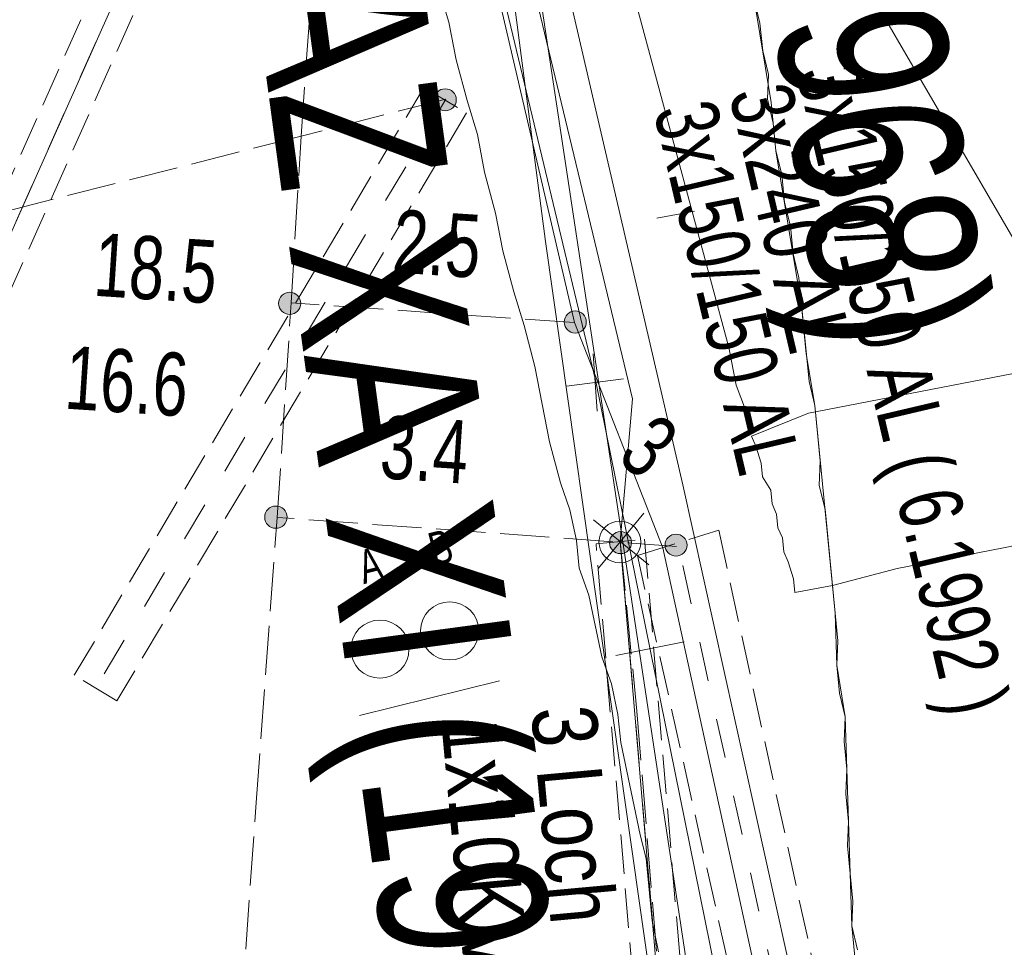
# Model space of a CAD drawing. Header units: metres. Extents: x -740 to 758, y -633 to 854.
# Tile 75 of 256: x -470.56 to -462.24, y 3.83 to 11.68. Entities that reach past the tile are written whole.
import ezdxf

# ---------------------------------------------------------------- set-up
doc = ezdxf.new("R2010")
doc.units = ezdxf.units.M
doc.header["$MEASUREMENT"] = 0
for name, pattern in [('333_125', [0.4576, 0.3328, -0.1248]), ('333_333', [0.6656, 0.3328, -0.3328]), ('416_125', [0.5408, 0.416, -0.1248])]:
    doc.linetypes.add(name, pattern=pattern)
for name, color, linetype in [('Gas.LOVION', 7, 'Continuous'), ('Grundkarte.LOVION', 7, 'Continuous'), ('Strom.LOVION', 7, 'Continuous'), ('StromBemass.LOVION', 7, 'Continuous'), ('Telko.LOVION', 7, 'Continuous'), ('Wasser.LOVION', 7, 'Continuous')]:
    doc.layers.add(name, color=color, linetype=linetype)
doc.styles.add('ERSTELLTER_STIL_1', font='arial.ttf')

msp = doc.modelspace()

# ---------------------------------------------------------------- hatches: boundary and pattern name
at = {"layer": 'StromBemass.LOVION', "linetype": 'Continuous', "lineweight": 13}
for points in [[(-466.8929, 10.9391), (-466.886, 10.9486), (-466.8804, 10.9589), (-466.8761, 10.9698), (-466.8732, 10.9812), (-466.8718, 10.9928), (-466.8718, 11.0046), (-466.8733, 11.0162), (-466.8763, 11.0275), (-466.8806, 11.0384), (-466.8863, 11.0487), (-466.8932, 11.0582), (-466.9013, 11.0667), (-466.9104, 11.0741), (-466.9203, 11.0804), (-466.9309, 11.0854), (-466.9421, 11.089), (-466.9536, 11.0911), (-466.9653, 11.0918), (-466.977, 11.091), (-466.9886, 11.0888), (-466.9997, 11.0851), (-467.0103, 11.0801), (-467.0202, 11.0738), (-467.0292, 11.0663), (-467.0372, 11.0577), (-467.0441, 11.0482), (-467.0497, 11.0379), (-467.054, 11.027), (-467.0569, 11.0156), (-467.0583, 11.004), (-467.0582, 10.9922), (-467.0567, 10.9806), (-467.0538, 10.9692), (-467.0494, 10.9583), (-467.0437, 10.9481), (-467.0368, 10.9386), (-467.0288, 10.9301), (-467.0197, 10.9226), (-467.0098, 10.9164), (-466.9991, 10.9114), (-466.988, 10.9078), (-466.9764, 10.9057), (-466.9647, 10.905), (-466.953, 10.9057), (-466.9415, 10.908), (-466.9304, 10.9116), (-466.9198, 10.9167), (-466.9099, 10.923), (-466.9009, 10.9305)], [(-468.2073, 9.2163), (-468.2004, 9.2259), (-468.1947, 9.2363), (-468.1904, 9.2474), (-468.1875, 9.2589), (-468.186, 9.2706), (-468.1861, 9.2825), (-468.1876, 9.2943), (-468.1906, 9.3058), (-468.195, 9.3168), (-468.2007, 9.3272), (-468.2077, 9.3367), (-468.2159, 9.3454), (-468.2251, 9.3529), (-468.2351, 9.3592), (-468.2458, 9.3642), (-468.2571, 9.3679), (-468.2688, 9.3701), (-468.2807, 9.3708), (-468.2925, 9.37), (-468.3041, 9.3677), (-468.3154, 9.364), (-468.3261, 9.3589), (-468.3361, 9.3525), (-468.3453, 9.3449), (-468.3534, 9.3363), (-468.3603, 9.3266), (-468.366, 9.3162), (-468.3703, 9.3052), (-468.3732, 9.2937), (-468.3747, 9.2819), (-468.3746, 9.27), (-468.3731, 9.2583), (-468.3701, 9.2468), (-468.3657, 9.2358), (-468.36, 9.2254), (-468.353, 9.2158), (-468.3448, 9.2072), (-468.3357, 9.1996), (-468.3256, 9.1933), (-468.3149, 9.1883), (-468.3036, 9.1847), (-468.2919, 9.1825), (-468.28, 9.1818), (-468.2682, 9.1825), (-468.2566, 9.1848), (-468.2453, 9.1885), (-468.2346, 9.1936), (-468.2246, 9.2), (-468.2154, 9.2076)], [(-465.7928, 9.0584), (-465.7859, 9.0679), (-465.7803, 9.0783), (-465.776, 9.0893), (-465.7731, 9.1007), (-465.7716, 9.1124), (-465.7717, 9.1242), (-465.7732, 9.1358), (-465.7762, 9.1472), (-465.7805, 9.1582), (-465.7862, 9.1685), (-465.7932, 9.178), (-465.8013, 9.1866), (-465.8104, 9.194), (-465.8204, 9.2003), (-465.831, 9.2053), (-465.8423, 9.2089), (-465.8538, 9.2111), (-465.8656, 9.2118), (-465.8774, 9.211), (-465.8889, 9.2088), (-465.9001, 9.2051), (-465.9108, 9.2), (-465.9207, 9.1937), (-465.9297, 9.1861), (-465.9378, 9.1775), (-465.9447, 9.168), (-465.9503, 9.1576), (-465.9546, 9.1467), (-465.9575, 9.1352), (-465.9589, 9.1236), (-465.9589, 9.1118), (-465.9574, 9.1001), (-465.9544, 9.0887), (-465.9501, 9.0777), (-465.9443, 9.0674), (-465.9374, 9.0579), (-465.9293, 9.0494), (-465.9202, 9.0419), (-465.9102, 9.0356), (-465.8996, 9.0306), (-465.8883, 9.027), (-465.8768, 9.0248), (-465.865, 9.0241), (-465.8532, 9.0249), (-465.8417, 9.0272), (-465.8305, 9.0308), (-465.8198, 9.0359), (-465.8099, 9.0422), (-465.8009, 9.0498)], [(-468.3244, 7.4073), (-468.3175, 7.4168), (-468.3119, 7.4272), (-468.3075, 7.4382), (-468.3046, 7.4497), (-468.3032, 7.4614), (-468.3032, 7.4732), (-468.3047, 7.485), (-468.3077, 7.4964), (-468.3121, 7.5074), (-468.3178, 7.5177), (-468.3248, 7.5273), (-468.3329, 7.5359), (-468.3421, 7.5434), (-468.3521, 7.5497), (-468.3628, 7.5547), (-468.374, 7.5583), (-468.3857, 7.5605), (-468.3975, 7.5612), (-468.4093, 7.5604), (-468.4209, 7.5581), (-468.4321, 7.5544), (-468.4428, 7.5494), (-468.4527, 7.543), (-468.4618, 7.5354), (-468.4699, 7.5268), (-468.4768, 7.5172), (-468.4825, 7.5068), (-468.4868, 7.4958), (-468.4897, 7.4844), (-468.4911, 7.4726), (-468.4911, 7.4608), (-468.4896, 7.4491), (-468.4866, 7.4377), (-468.4822, 7.4267), (-468.4765, 7.4163), (-468.4695, 7.4068), (-468.4614, 7.3982), (-468.4522, 7.3907), (-468.4422, 7.3844), (-468.4315, 7.3794), (-468.4203, 7.3758), (-468.4087, 7.3736), (-468.3969, 7.3729), (-468.3851, 7.3737), (-468.3735, 7.3759), (-468.3622, 7.3796), (-468.3515, 7.3847), (-468.3416, 7.3911), (-468.3325, 7.3986)], [(-465.4102, 7.1932), (-465.4034, 7.2027), (-465.3978, 7.213), (-465.3935, 7.2239), (-465.3906, 7.2352), (-465.3892, 7.2469), (-465.3892, 7.2586), (-465.3907, 7.2702), (-465.3937, 7.2816), (-465.398, 7.2924), (-465.4037, 7.3027), (-465.4106, 7.3122), (-465.4187, 7.3207), (-465.4277, 7.3281), (-465.4376, 7.3344), (-465.4483, 7.3393), (-465.4594, 7.3429), (-465.4709, 7.3451), (-465.4826, 7.3458), (-465.4943, 7.345), (-465.5059, 7.3428), (-465.517, 7.3391), (-465.5276, 7.3341), (-465.5375, 7.3278), (-465.5465, 7.3203), (-465.5545, 7.3117), (-465.5613, 7.3022), (-465.5669, 7.2919), (-465.5712, 7.281), (-465.5741, 7.2696), (-465.5755, 7.258), (-465.5755, 7.2463), (-465.574, 7.2346), (-465.571, 7.2233), (-465.5667, 7.2124), (-465.561, 7.2022), (-465.5541, 7.1927), (-465.546, 7.1842), (-465.537, 7.1767), (-465.5271, 7.1705), (-465.5164, 7.1655), (-465.5053, 7.1619), (-465.4937, 7.1598), (-465.482, 7.1591), (-465.4703, 7.1599), (-465.4588, 7.1621), (-465.4477, 7.1657), (-465.4371, 7.1708), (-465.4272, 7.1771), (-465.4182, 7.1846)], [(-464.9405, 7.1714), (-464.9337, 7.1809), (-464.9281, 7.1911), (-464.9238, 7.202), (-464.9209, 7.2134), (-464.9195, 7.225), (-464.9195, 7.2367), (-464.9211, 7.2483), (-464.924, 7.2596), (-464.9283, 7.2705), (-464.934, 7.2807), (-464.9409, 7.2902), (-464.949, 7.2987), (-464.958, 7.3061), (-464.9679, 7.3124), (-464.9785, 7.3173), (-464.9897, 7.3209), (-465.0012, 7.3231), (-465.0129, 7.3238), (-465.0245, 7.323), (-465.036, 7.3208), (-465.0472, 7.3171), (-465.0577, 7.3121), (-465.0676, 7.3058), (-465.0766, 7.2983), (-465.0846, 7.2897), (-465.0914, 7.2802), (-465.097, 7.27), (-465.1013, 7.2591), (-465.1042, 7.2477), (-465.1056, 7.2361), (-465.1056, 7.2244), (-465.1041, 7.2128), (-465.1011, 7.2015), (-465.0968, 7.1906), (-465.0911, 7.1803), (-465.0842, 7.1709), (-465.0762, 7.1624), (-465.0671, 7.155), (-465.0572, 7.1487), (-465.0466, 7.1438), (-465.0355, 7.1402), (-465.024, 7.138), (-465.0123, 7.1373), (-465.0006, 7.1381), (-464.9891, 7.1403), (-464.978, 7.144), (-464.9674, 7.149), (-464.9575, 7.1553), (-464.9485, 7.1628)]]:
    msp.add_hatch(color=7, dxfattribs=at).paths.add_polyline_path(points)

# ---------------------------------------------------------------- linework, layer by layer
at = {"layer": 'Gas.LOVION', "color": 5, "linetype": 'Continuous', "lineweight": 18}
msp.add_lwpolyline([(-497.5159, -140.6355), (-496.321, -133.0558), (-494.8319, -124.1025), (-492.3808, -110.9322), (-489.7196, -100.0614), (-485.9934, -84.062), (-482.8783, -73.7528), (-479.4638, -62.4242), (-476.4368, -50.9117), (-476.1075, -49.5939), (-475.7715, -46.5315), (-470.5294, -26.6894), (-463.97, -2.7876), (-464.1074, -1.3824), (-464.2725, -0.6005), (-467.443, 20.3402), (-469.3678, 30.8069), (-470.1313, 34.9883), (-470.2546, 35.4935)], dxfattribs=at)
at = {"layer": 'Grundkarte.LOVION', "color": 8, "linetype": 'Continuous', "lineweight": 18}
for points in [[(-464.3861, 8.2699), (-464.5054, 8.5834), (-464.5662, 8.9026), (-465.4952, 12.3584), (-465.5616, 12.7362), (-465.6545, 13.0818), (-465.7796, 13.4538), (-465.8461, 13.8315), (-466.0319, 14.5227), (-466.0984, 14.9004), (-466.2234, 15.2724), (-466.3163, 15.618), (-466.3828, 15.9957), (-466.4757, 16.3413), (-466.5743, 16.7454)], [(-463.8912, 8.3479), (-453.7098, 10.3187), (-438.1975, 13.9929)], [(-465.1599, 3.7904), (-465.2149, 4.0511), (-465.2665, 4.578), (-465.3158, 4.7801), (-465.4809, 5.562), (-465.5038, 5.7962), (-465.5588, 6.0568), (-465.6403, 6.2853), (-465.7503, 6.8065), (-465.8318, 7.035), (-465.8547, 7.2692), (-465.9097, 7.5298), (-465.9912, 7.7583), (-466.0841, 8.1039), (-466.2056, 8.7423), (-466.2985, 9.0879), (-466.3857, 9.3749), (-466.4786, 9.7205), (-466.5393, 10.0397), (-466.6322, 10.3852), (-466.693, 10.7044), (-466.7802, 10.9915), (-466.8731, 11.337), (-466.9338, 11.6562), (-467.0646, 12.0868)], [(-464.3518, 11.8495), (-464.3025, 11.6475), (-464.2796, 11.4133), (-464.2303, 11.2112), (-464.2395, 11.0034), (-464.1902, 10.8013), (-464.1673, 10.5671), (-464.118, 10.3651), (-464.0951, 10.1308), (-464.0458, 9.9288), (-464.0229, 9.6946), (-463.9736, 9.4925), (-463.8877, 8.6142), (-463.8384, 8.4121), (-463.7926, 7.9437), (-463.8019, 7.7359), (-463.7525, 7.5339), (-463.6438, 6.4214), (-463.653, 6.2136), (-463.6301, 5.9794), (-463.5808, 5.7773), (-463.59, 5.5695), (-463.5671, 5.3353), (-463.5764, 5.1275), (-463.5535, 4.8933), (-463.5627, 4.6855), (-463.5169, 4.2171), (-463.5262, 4.0093), (-463.4769, 3.8072)], [(-464.3518, 11.8495), (-464.2074, 10.977), (-464.1673, 10.5671), (-463.9507, 9.2583), (-463.9106, 8.8484), (-463.8384, 8.4121), (-463.6667, 6.6556), (-463.653, 6.2136), (-463.5808, 5.7773), (-463.5262, 4.0093), (-463.4861, 3.5994)], [(-463.4861, 3.5994), (-463.5262, 4.0093), (-463.5808, 5.7773), (-463.653, 6.2136), (-463.6667, 6.6556), (-463.8384, 8.4121), (-463.9106, 8.8484), (-463.9507, 9.2583), (-464.1673, 10.5671), (-464.2074, 10.977), (-464.3518, 11.8495)], [(-465.1755, 9.9957), (-464.8563, 10.0564)], [(-461.4025, 7.3794), (-462.2429, 7.2086), (-463.1419, 7.032), (-463.6896, 6.8898), (-464.0088, 6.829), (-464.0202, 6.9461), (-464.0638, 7.0897), (-464.1017, 7.1746), (-464.1131, 7.2917), (-464.151, 7.3767), (-464.1624, 7.4938), (-464.2003, 7.5788), (-464.2117, 7.6959), (-464.2817, 7.8072), (-464.2932, 7.9243), (-464.3368, 8.0679), (-464.3746, 8.1528), (-463.8912, 8.3479)]]:
    msp.add_lwpolyline(points, dxfattribs=at)
at = {"layer": 'Grundkarte.LOVION', "color": 253, "linetype": 'Continuous', "lineweight": 18}
msp.add_lwpolyline([(-463.4861, 3.5994), (-463.5262, 4.0093), (-463.5808, 5.7773), (-463.653, 6.2136), (-463.6667, 6.6556), (-463.8384, 8.4121), (-463.9106, 8.8484), (-463.9507, 9.2583), (-464.1673, 10.5671), (-464.2074, 10.977), (-464.3518, 11.8495)], dxfattribs=at)
at = {"layer": 'Strom.LOVION', "color": 1, "linetype": 'Continuous', "lineweight": 18}
for points in [[(-475.2437, -45.4307), (-474.2959, -41.0672), (-473.7615, -38.9756), (-473.0988, -35.7779), (-467.0382, -13.7277), (-465.17, -6.0822), (-465.0285, -4.96), (-464.7056, -1.9138), (-465.4845, 7.2611), (-465.3808, 8.4682), (-466.9267, 14.9081), (-467.2283, 16.179), (-467.092, 16.9017), (-466.7905, 17.5962), (-467.8914, 22.0549), (-469.1865, 26.0809), (-469.0521, 28.6359), (-472.0509, 41.1699), (-471.9697, 42.1532), (-476.5739, 62.0375), (-480.4328, 78.0785), (-482.2811, 84.74), (-487.9038, 107.9384), (-492.4394, 124.401)], [(-467.9095, 23.1467), (-467.6308, 22.11), (-466.6204, 18.4256), (-467.5547, 16.7973), (-474.6556, 0.8522), (-474.3091, 0.029), (-473.5864, -4.0382)]]:
    msp.add_lwpolyline(points, dxfattribs=at)
at = {"layer": 'Strom.LOVION', "color": 5, "linetype": 'Continuous', "lineweight": 18}
for points in [[(-472.0562, -34.804), (-469.3436, -25.2139), (-466.4689, -14.411), (-466.3963, -13.3399), (-465.9084, -11.0755), (-465.6302, -9.6887), (-464.3461, -5.4401), (-464.0542, -4.4953), (-463.6361, -1.3659), (-463.5382, -0.1002), (-463.5989, 0.219), (-465.1246, 7.2076), (-465.8726, 9.1147), (-468.5474, 20.6017), (-469.2113, 23.4628), (-468.3933, 28.0944), (-468.6753, 29.6185), (-468.2863, 30.7796), (-468.4136, 31.4765), (-470.0638, 38.3791), (-470.6998, 40.6518), (-470.6267, 41.2648), (-462.9664, 43.4768)], [(-466.7114, 16.9389), (-466.3998, 16.925), (-466.2069, 16.7666), (-465.8351, 16.1379), (-461.1813, 8.1399), (-456.5189, 0.0541), (-457.7279, -4.66)]]:
    msp.add_lwpolyline(points, dxfattribs=at)
at = {"layer": 'Strom.LOVION', "color": 150, "linetype": 'Continuous', "lineweight": 18}
msp.add_lwpolyline([(-467.7063, 29.6837), (-468.0094, 29.6097), (-466.4367, 22.744), (-466.8932, 22.123), (-466.439, 20.3497), (-465.818, 17.9277), (-466.7114, 16.9389), (-467.0152, 16.5693), (-466.6396, 14.9952), (-464.9551, 7.7414), (-463.2075, -0.1565), (-463.0092, -1.1272), (-463.798, -5.756), (-465.3013, -9.8782), (-465.8335, -12.2947)], dxfattribs=at)
at = {"layer": 'Strom.LOVION', "color": 7, "linetype": '333_125', "lineweight": 13}
for points in [[(-474.8399, 0.9229), (-467.7258, 16.8841), (-467.3705, 16.7267), (-474.4846, 0.7655)], [(-469.7418, 5.9138), (-470.1028, 6.1298), (-467.1458, 11.1035), (-466.7848, 10.8876)], [(-465.3398, 7.1422), (-464.6515, 7.3573), (-463.123, 0.3394), (-463.7849, 0.1565)], [(-465.6894, 7.2411), (-465.2795, 7.2811), (-464.5007, -1.8937), (-464.9106, -1.9338)]]:
    msp.add_lwpolyline(points, close=True, dxfattribs=at)
at = {"layer": 'Strom.LOVION', "color": 9, "linetype": '333_333', "lineweight": 18}
for points in [[(-474.6556, 0.8522), (-467.5547, 16.7973)], [(-466.9587, 11.0036), (-469.9157, 6.0298)], [(-464.7056, -1.9138), (-465.4845, 7.2611)], [(-463.4525, 0.2333), (-464.9942, 7.2351)]]:
    msp.add_lwpolyline(points, dxfattribs=at)
at = {"layer": 'Strom.LOVION', "color": 9, "linetype": 'Continuous', "lineweight": 18}
for points in [[(-465.6694, 7.0361), (-465.2864, 7.5021)], [(-465.7094, 7.446), (-465.2434, 7.063)]]:
    msp.add_lwpolyline(points, dxfattribs=at)
msp.add_circle((-465.4871, 7.2568), 0.1772, dxfattribs=at)
at = {"layer": 'StromBemass.LOVION', "color": 7, "linetype": '416_125', "lineweight": 13}
for points in [[(-482.8585, -62.1649), (-482.1586, -59.3478), (-481.103, -55.1807), (-480.3532, -52.27), (-479.9854, -50.7415), (-479.9205, -50.4987), (-479.6458, -49.3782), (-477.8799, -42.3486), (-476.2072, -35.7271), (-475.9842, -34.8334), (-470.046, -11.2288), (-469.5276, -9.124), (-469.198, -4.3332), (-469.1859, -4.1547), (-468.9756, -1.016), (-468.9589, -0.7336), (-468.8977, 0.4546), (-468.8799, 0.5746), (-468.5641, 5.0536), (-468.3861, 7.4651), (-468.2679, 9.2795), (-468.1843, 10.6916), (-467.6329, 18.5039), (-467.6226, 18.5493)], [(-466.9587, 11.0036), (-468.1843, 10.6916), (-485.0825, 6.3794)], [(-465.8726, 9.1147), (-468.2679, 9.2795)], [(-465.0075, 7.2191), (-468.3861, 7.4651)], [(-465.4845, 7.2611), (-465.3442, 5.8266), (-464.8939, 0.3141), (-464.8642, -0.1411), (-464.7915, -1.0355), (-464.7658, -1.299), (-464.7217, -1.9006)]]:
    msp.add_lwpolyline(points, dxfattribs=at)
at = {"layer": 'StromBemass.LOVION', "color": 7, "linetype": 'Continuous', "lineweight": 13}
for centre, radius in [((-466.965, 10.9984), 0.0934), ((-468.2804, 9.2763), 0.0945), ((-465.8653, 9.118), 0.0938), ((-468.3972, 7.467), 0.0941), ((-465.4823, 7.2524), 0.0934), ((-465.0126, 7.2305), 0.0932)]:
    msp.add_circle(centre, radius, dxfattribs=at)
at = {"layer": 'Telko.LOVION', "color": 1, "linetype": 'Continuous', "lineweight": 18}
msp.add_lwpolyline([(-465.1856, -6.5271), (-463.7204, -1.1081), (-465.6907, 8.6153), (-468.0124, 18.3043), (-469.5422, 26.6964), (-471.7523, 37.2091), (-474.3104, 47.2001), (-476.9464, 57.6859), (-478.4051, 65.8042), (-477.316, 66.6052), (-469.1555, 69.2947), (-458.7282, 71.925), (-448.7476, 74.4377), (-438.1268, 77.2051), (-435.7794, 77.8336)], dxfattribs=at)
at = {"layer": 'Telko.LOVION', "color": 7, "linetype": 'Continuous', "lineweight": 13}
for points in [[(-465.7136, 8.8495), (-465.6811, 8.365)], [(-465.9382, 8.5763), (-465.4565, 8.6382)], [(-465.5232, 6.2967), (-464.9434, 6.4125)], [(-467.6903, 5.7893), (-466.5071, 6.0823)]]:
    msp.add_lwpolyline(points, dxfattribs=at)
for centre, radius in [((-466.9276, 6.5049), 0.2461), ((-467.5175, 6.3504), 0.2462)]:
    msp.add_circle(centre, radius, dxfattribs=at)
at = {"layer": 'Wasser.LOVION', "color": 150, "linetype": 'Continuous', "lineweight": 18}
msp.add_lwpolyline([(-471.6758, 40.0539), (-470.7406, 36.0814), (-470.6827, 35.7915), (-470.6145, 35.547), (-470.5755, 35.2996), (-470.5015, 34.9965), (-470.1742, 33.462), (-469.3722, 29.4912), (-468.5409, 25.5234), (-467.9174, 21.5647), (-467.6748, 20.7461), (-467.1808, 17.8093), (-466.6422, 13.8127), (-466.1169, 9.8002), (-465.5491, 5.8065), (-464.8891, 1.1717), (-464.7077, -0.8352), (-464.4772, -1.8323), (-464.603, -2.5096), (-465.2777, -5.1322), (-465.5862, -6.3594), (-466.5855, -10.1959), (-468.5254, -17.8632)], dxfattribs=at)

# ---------------------------------------------------------------- texts
at = {"layer": 'Gas.LOVION', "color": 5, "linetype": 'Continuous', "lineweight": 18, "insert": (-466.2556, 22.5593), "char_height": 1.422786, "attachment_point": 7, "rotation": 278.54769, "style": 'ERSTELLTER_STIL_1'}
msp.add_mtext('{\\A1;\\W0.72102x;150 ND ST BA (1968)}', dxfattribs=at)
at = {"layer": 'Strom.LOVION', "color": 150, "linetype": 'Continuous', "lineweight": 18, "insert": (-464.1532, 11.1977), "char_height": 0.533543, "attachment_point": 7, "rotation": 283.24347, "style": 'ERSTELLTER_STIL_1'}
msp.add_mtext('{\\A1;\\W0.70342x;3x150/150 AL ( 6.1992 ) }', dxfattribs=at)
at = {"layer": 'Strom.LOVION', "color": 1, "linetype": 'Continuous', "lineweight": 18, "attachment_point": 7, "style": 'ERSTELLTER_STIL_1'}
for s, insert, char_height, rotation in [('{\\A1;\\W0.72505x;3x240 AL}', (-464.5739, 11.0505), 0.533543, 283.24347), ('{\\A1;\\W0.79998x;3 Loch}', (-466.2467, 5.8437), 0.549169, 275.24461), ('{\\A1;\\W0.79998x;1x10KV tot}', (-467.006, 5.733), 0.549169, 275.24461)]:
    msp.add_mtext(s, dxfattribs=dict(at, insert=insert, char_height=char_height, rotation=rotation))
at = {"layer": 'Strom.LOVION', "color": 5, "linetype": 'Continuous', "lineweight": 18, "insert": (-465.2109, 10.9065), "char_height": 0.533543, "attachment_point": 7, "rotation": 283.24347, "style": 'ERSTELLTER_STIL_1'}
msp.add_mtext('{\\A1;\\W0.69470x;3x150/150 AL }', dxfattribs=at)
at = {"layer": 'StromBemass.LOVION', "color": 7, "linetype": 'Continuous', "lineweight": 13, "char_height": 0.533551, "attachment_point": 7, "rotation": 356.24376, "style": 'ERSTELLTER_STIL_1'}
for s, insert in [('{\\A1;\\W0.71557x;2.5}', (-467.4226, 9.5314)), ('{\\A1;\\W0.71557x;18.5}', (-469.9493, 9.3341)), ('{\\A1;\\W0.71557x;16.6}', (-470.1945, 8.3789)), ('{\\A1;\\W0.71557x;3.4}', (-467.5278, 7.7908))]:
    msp.add_mtext(s, dxfattribs=dict(at, insert=insert))
at = {"layer": 'Telko.LOVION', "color": 250, "linetype": 'Continuous', "lineweight": 18, "insert": (-465.5288, 7.951), "char_height": 0.533543, "attachment_point": 7, "rotation": 320.58397, "style": 'ERSTELLTER_STIL_1'}
msp.add_mtext('{\\A1;\\W0.71558x;3}', dxfattribs=at)
at = {"layer": 'Telko.LOVION', "color": 7, "linetype": 'Continuous', "lineweight": 13, "char_height": 0.284151, "attachment_point": 7, "rotation": 14.13808, "style": 'ERSTELLTER_STIL_1'}
for s, insert in [('{\\A1;\\W0.71559x;B}', (-467.0617, 7.0488)), ('{\\A1;\\W0.71028x;A}', (-467.655, 6.8996))]:
    msp.add_mtext(s, dxfattribs=dict(at, insert=insert))
at = {"layer": 'Wasser.LOVION', "color": 150, "linetype": 'Continuous', "lineweight": 18, "insert": (-469.3868, 14.7261), "char_height": 1.42279, "attachment_point": 7, "rotation": 277.67034, "style": 'ERSTELLTER_STIL_1'}
msp.add_mtext('{\\A1;\\W0.72425x;150 AZ XA XI (1968)}', dxfattribs=at)

doc.saveas('drawing.dxf')
